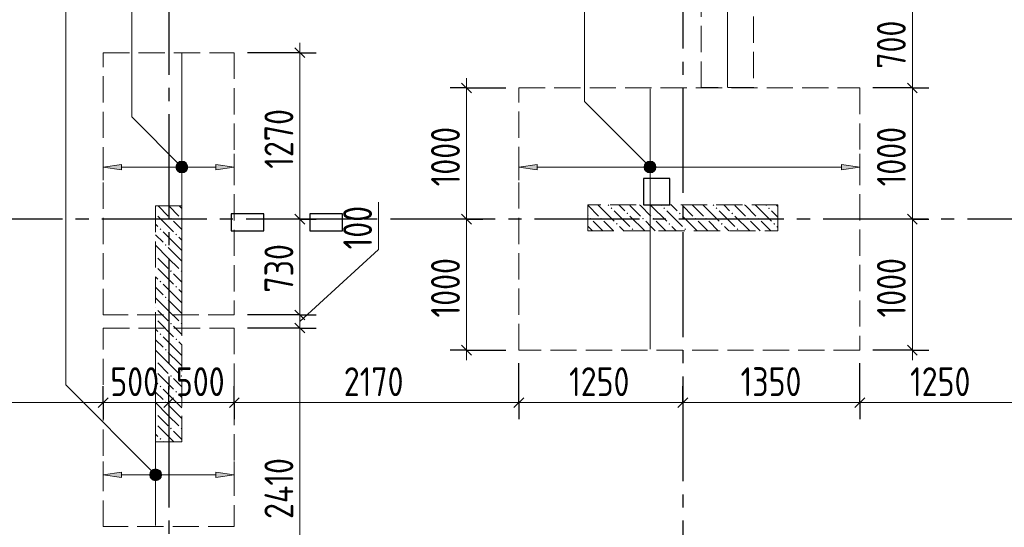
# Model space of a CAD drawing. Header units: millimetres. Extents: x 0 to 61017, y 0 to 42000.
# Tile 7 of 24: x 16584 to 24091, y 24749 to 28621. Entities that reach past the tile are written whole.
import ezdxf

# ---------------------------------------------------------------- set-up
doc = ezdxf.new("R2010")
doc.units = ezdxf.units.MM
doc.linetypes.add('______2', pattern=[270, 200, -70])
doc.linetypes.add('______5', pattern=[1100, 800, -100, 100, -100])
for name, color, linetype, lineweight in [('Standard', 7, 'Continuous', 25), ('ДОП Верх по У', 7, 'Continuous', 25), ('ЖБ Пилон', 180, 'Continuous', 25), ('Оси', 40, '______5', 18), ('Позиционная метка номер позиции', 7, 'Continuous', 13), ('Примечания', 7, 'Continuous', 25)]:
    doc.layers.add(name, color=color, linetype=linetype, lineweight=lineweight)
doc.layers.add('ЖБ Перекрытие верхний уровень', color=7, linetype='Continuous', lineweight=25, true_color=0xe0e0ff)
doc.styles.add('GOST 2.304-81', font='txt')

msp = doc.modelspace()

# ---------------------------------------------------------------- hatches: boundary and pattern name
at = {"layer": 'ДОП Верх по У', "linetype": 'Continuous', "lineweight": 13, "transparency": 33554687}
for points in [[(17360, 27476.8), (17220, 27496.8), (17360, 27516.8)], [(20530, 27476.8), (20390, 27496.8), (20530, 27516.8)], [(17360, 25130), (17220, 25150), (17360, 25170)]]:
    msp.add_hatch(color=7, dxfattribs=at).paths.add_polyline_path(points, flags=16)
for points in [[(17787.7, 27478.1), (17787.7, 27515.6), (17782.5, 27496.8)], [(17787.7, 27515.6), (17801.2, 27464.6), (17801.2, 27529.1)], [(17787.7, 27515.6), (17787.7, 27478.1), (17801.2, 27464.6)], [(17801.2, 27529.1), (17820, 27459.3), (17820, 27534.3)], [(17801.2, 27529.1), (17801.2, 27464.6), (17820, 27459.3)], [(17820, 27534.3), (17820, 27459.3), (17838.7, 27464.6)], [(17820, 27534.3), (17838.7, 27464.6), (17838.7, 27529.1)], [(17838.7, 27529.1), (17838.7, 27464.6), (17852.2, 27478.1)], [(17838.7, 27529.1), (17852.2, 27478.1), (17852.2, 27515.6)], [(17852.2, 27515.6), (17852.2, 27478.1), (17857.5, 27496.8)], [(18080, 27476.8), (18220, 27496.8), (18080, 27516.8)], [(21357.7, 27478.1), (21357.7, 27515.6), (21352.5, 27496.8)], [(21357.7, 27515.6), (21371.2, 27464.6), (21371.2, 27529.1)], [(21357.7, 27515.6), (21357.7, 27478.1), (21371.2, 27464.6)], [(21371.2, 27529.1), (21390, 27459.3), (21390, 27534.3)], [(21371.2, 27529.1), (21371.2, 27464.6), (21390, 27459.3)], [(21390, 27534.3), (21390, 27459.3), (21408.7, 27464.6)], [(21390, 27534.3), (21408.7, 27464.6), (21408.7, 27529.1)], [(21408.7, 27529.1), (21408.7, 27464.6), (21422.2, 27478.1)], [(21408.7, 27529.1), (21422.2, 27478.1), (21422.2, 27515.6)], [(21422.2, 27515.6), (21422.2, 27478.1), (21427.5, 27496.8)], [(22850, 27476.8), (22990, 27496.8), (22850, 27516.8)], [(17587.7, 25131.2), (17587.7, 25168.8), (17582.5, 25150)], [(17587.7, 25168.8), (17601.2, 25117.7), (17601.2, 25182.2)], [(17587.7, 25168.8), (17587.7, 25131.2), (17601.2, 25117.7)], [(17601.2, 25182.2), (17620, 25112.5), (17620, 25187.5)], [(17601.2, 25182.2), (17601.2, 25117.7), (17620, 25112.5)], [(17620, 25187.5), (17620, 25112.5), (17638.7, 25117.7)], [(17620, 25187.5), (17638.7, 25117.7), (17638.7, 25182.2)], [(17638.7, 25182.2), (17638.7, 25117.7), (17652.2, 25131.2)], [(17638.7, 25182.2), (17652.2, 25131.2), (17652.2, 25168.8)], [(17652.2, 25168.8), (17652.2, 25131.2), (17657.5, 25150)], [(18080, 25130), (18220, 25150), (18080, 25170)]]:
    msp.add_hatch(color=7, dxfattribs=at).paths.add_polyline_path(points)
at = {"layer": 'ЖБ Пилон', "linetype": 'Continuous', "lineweight": 18, "transparency": 33554687}
for points in [[(21090.5, 27183.1), (21097, 27189.6), (21103.4, 27183.1), (21097, 27176.6)], [(21490.5, 27183.1), (21497, 27189.6), (21503.4, 27183.1), (21497, 27176.6)], [(21890.5, 27183.1), (21897, 27189.6), (21903.4, 27183.1), (21897, 27176.6)], [(22290.5, 27183.1), (22297, 27189.6), (22303.4, 27183.1), (22297, 27176.6)], [(17620, 27146.6), (17623.4, 27143.1), (17620, 27139.7)], [(17730.5, 27103.1), (17737, 27109.6), (17743.5, 27103.1), (17737, 27096.6)], [(17810.5, 27103.1), (17816.9, 27109.6), (17820, 27106.6), (17820, 27099.7), (17816.9, 27096.6)], [(20930.5, 27103.1), (20937, 27109.6), (20943.5, 27103.1), (20937, 27096.6)], [(21010.5, 27103.1), (21016.9, 27109.6), (21023.4, 27103.1), (21016.9, 27096.6)], [(21210.5, 27143.1), (21216.9, 27149.6), (21223.4, 27143.1), (21216.9, 27136.6)], [(21330.5, 27103.1), (21337, 27109.6), (21343.5, 27103.1), (21337, 27096.6)], [(21410.5, 27103.1), (21416.9, 27109.6), (21423.4, 27103.1), (21416.9, 27096.6)], [(21610.5, 27143.1), (21616.9, 27149.6), (21623.4, 27143.1), (21616.9, 27136.6)], [(21730.5, 27103.1), (21737, 27109.6), (21743.5, 27103.1), (21737, 27096.6)], [(21810.5, 27103.1), (21816.9, 27109.6), (21823.4, 27103.1), (21816.9, 27096.6)], [(22010.5, 27143.1), (22016.9, 27149.6), (22023.4, 27143.1), (22016.9, 27136.6)], [(22130.5, 27103.1), (22137, 27109.6), (22143.5, 27103.1), (22137, 27096.6)], [(22210.5, 27103.1), (22216.9, 27109.6), (22223.4, 27103.1), (22216.9, 27096.6)], [(17650.5, 27023.1), (17657, 27029.6), (17663.5, 27023.1), (17657, 27016.6)], [(21130.5, 27063.1), (21137, 27069.6), (21143.5, 27063.1), (21137, 27056.6)], [(21250.5, 27023.1), (21257, 27029.6), (21263.5, 27023.1), (21257, 27016.6)], [(21530.5, 27063.1), (21537, 27069.6), (21543.5, 27063.1), (21537, 27056.6)], [(21650.5, 27023.1), (21657, 27029.6), (21663.5, 27023.1), (21657, 27016.6)], [(21930.5, 27063.1), (21937, 27069.6), (21943.5, 27063.1), (21937, 27056.6)], [(22050.5, 27023.1), (22057, 27029.6), (22063.5, 27023.1), (22057, 27016.6)], [(22330.5, 27063.1), (22337, 27069.6), (22343.5, 27063.1), (22337, 27056.6)], [(17770.5, 26983.1), (17777, 26989.6), (17783.5, 26983.1), (17777, 26976.6)], [(17690.5, 26903.1), (17697, 26909.6), (17703.4, 26903.1), (17697, 26896.6)], [(17620, 26826.6), (17623.4, 26823.1), (17620, 26819.7)], [(17620, 26746.6), (17623.4, 26743.1), (17620, 26739.7)], [(17730.5, 26703.1), (17737, 26709.6), (17743.5, 26703.1), (17737, 26696.6)], [(17810.5, 26703.1), (17816.9, 26709.6), (17820, 26706.6), (17820, 26699.7), (17816.9, 26696.6)], [(17650.5, 26623.1), (17657, 26629.6), (17663.5, 26623.1), (17657, 26616.6)], [(17770.5, 26583.1), (17777, 26589.6), (17783.5, 26583.1), (17777, 26576.6)], [(17690.5, 26503.1), (17697, 26509.6), (17703.4, 26503.1), (17697, 26496.6)], [(17620, 26426.6), (17623.4, 26423.1), (17620, 26419.7)], [(17620, 26346.6), (17623.4, 26343.1), (17620, 26339.7)], [(17730.5, 26303.1), (17737, 26309.6), (17743.5, 26303.1), (17737, 26296.6)], [(17810.5, 26303.1), (17816.9, 26309.6), (17820, 26306.6), (17820, 26299.7), (17816.9, 26296.6)], [(17650.5, 26223.1), (17657, 26229.6), (17663.5, 26223.1), (17657, 26216.6)], [(17770.5, 26183.1), (17777, 26189.6), (17783.5, 26183.1), (17777, 26176.6)], [(17690.5, 26103.1), (17697, 26109.6), (17703.4, 26103.1), (17697, 26096.6)], [(17620, 26026.6), (17623.4, 26023.1), (17620, 26019.7)], [(17620, 25946.6), (17623.4, 25943.1), (17620, 25939.7)], [(17730.5, 25903.1), (17737, 25909.6), (17743.5, 25903.1), (17737, 25896.6)], [(17810.5, 25903.1), (17816.9, 25909.6), (17820, 25906.6), (17820, 25899.7), (17816.9, 25896.6)], [(17650.5, 25823.1), (17657, 25829.6), (17663.5, 25823.1), (17657, 25816.6)], [(17770.5, 25783.1), (17777, 25789.6), (17783.5, 25783.1), (17777, 25776.6)], [(17690.5, 25703.1), (17697, 25709.6), (17703.4, 25703.1), (17697, 25696.6)], [(17620, 25626.6), (17623.4, 25623.1), (17620, 25619.7)], [(17620, 25546.6), (17623.4, 25543.1), (17620, 25539.7)], [(17730.5, 25503.1), (17737, 25509.6), (17743.5, 25503.1), (17737, 25496.6)], [(17810.5, 25503.1), (17816.9, 25509.6), (17820, 25506.6), (17820, 25499.7), (17816.9, 25496.6)], [(17650.5, 25423.1), (17657, 25429.6), (17663.5, 25423.1), (17657, 25416.6)]]:
    msp.add_hatch(color=7, dxfattribs=at).paths.add_polyline_path(points, flags=16)
at = {"layer": 'Позиционная метка номер позиции', "linetype": 'Continuous', "lineweight": 13, "transparency": 33554687}
for points in [[(17788.2, 27465), (17831.5, 27540.1), (17776.7, 27485.4)], [(17776.7, 27485.4), (17831.5, 27540.1), (17808.5, 27540.1)], [(17776.7, 27485.4), (17808.5, 27540.1), (17776.7, 27508.3)], [(17776.7, 27508.3), (17808.5, 27540.1), (17788.2, 27528.6)], [(17788.2, 27465), (17851.8, 27528.6), (17831.5, 27540.1)], [(17808.5, 27453.6), (17851.8, 27528.6), (17788.2, 27465)], [(17808.5, 27453.6), (17863.3, 27508.3), (17851.8, 27528.6)], [(17831.5, 27453.6), (17863.3, 27508.3), (17808.5, 27453.6)], [(17831.5, 27453.6), (17863.3, 27485.4), (17863.3, 27508.3)], [(17863.3, 27485.4), (17831.5, 27453.6), (17851.8, 27465)], [(21358.2, 27465), (21401.4, 27540.1), (21346.7, 27485.4)], [(21346.7, 27485.4), (21401.4, 27540.1), (21378.5, 27540.1)], [(21346.7, 27485.4), (21378.5, 27540.1), (21346.7, 27508.3)], [(21346.7, 27508.3), (21378.5, 27540.1), (21358.2, 27528.6)], [(21358.2, 27465), (21421.8, 27528.6), (21401.4, 27540.1)], [(21378.5, 27453.6), (21421.8, 27528.6), (21358.2, 27465)], [(21378.5, 27453.6), (21433.3, 27508.3), (21421.8, 27528.6)], [(21401.4, 27453.6), (21433.3, 27508.3), (21378.5, 27453.6)], [(21401.4, 27453.6), (21433.3, 27485.4), (21433.3, 27508.3)], [(21433.3, 27485.4), (21401.4, 27453.6), (21421.8, 27465)], [(17588.2, 25118.2), (17631.5, 25193.3), (17576.7, 25138.5)], [(17576.7, 25138.5), (17631.5, 25193.3), (17608.5, 25193.3)], [(17576.7, 25138.5), (17608.5, 25193.3), (17576.7, 25161.5)], [(17576.7, 25161.5), (17608.5, 25193.3), (17588.2, 25181.8)], [(17588.2, 25118.2), (17651.8, 25181.8), (17631.5, 25193.3)], [(17608.5, 25106.7), (17651.8, 25181.8), (17588.2, 25118.2)], [(17608.5, 25106.7), (17663.3, 25161.5), (17651.8, 25181.8)], [(17631.5, 25106.7), (17663.3, 25161.5), (17608.5, 25106.7)], [(17631.5, 25106.7), (17663.3, 25138.5), (17663.3, 25161.5)], [(17663.3, 25138.5), (17631.5, 25106.7), (17651.8, 25118.2)]]:
    msp.add_hatch(color=7, dxfattribs=at).paths.add_polyline_path(points)

# ---------------------------------------------------------------- linework, layer by layer
at = {"layer": 'Standard', "color": 7, "linetype": 'Continuous', "lineweight": 13, "transparency": 33554687}
for p, q in [((23390, 28800), (23390, 28100)), ((18720, 28369), (18720, 28444)), ((19990, 28100), (19990, 28175)), ((23390, 28100), (23390, 27100)), ((19320, 26869), (19320, 27228.7)), ((18720, 27100), (18720, 26369)), ((19990, 27100), (19990, 26100)), ((23390, 27100), (23390, 26100)), ((18720, 26319), (19320, 26869)), ((18720, 26369), (18720, 26269)), ((18720, 26269), (18720, 23857)), ((19990, 26100), (19990, 26025)), ((23390, 26100), (23390, 26025)), ((17220, 25700), (15150, 25700)), ((17720, 25700), (17220, 25700)), ((18220, 25700), (17720, 25700)), ((20390, 25700), (18220, 25700)), ((21640, 25700), (20390, 25700)), ((22990, 25700), (21640, 25700)), ((24240, 25700), (22990, 25700))]:
    msp.add_line(p, q, dxfattribs=at)
at = {"layer": 'Standard', "color": 7, "linetype": 'Continuous', "lineweight": 25, "transparency": 33554687}
for p, q in [((18682.5, 28406.5), (18757.5, 28331.5)), ((19952.5, 28137.5), (20027.5, 28062.5)), ((23352.5, 28137.5), (23427.5, 28062.5)), ((21340, 27410), (21340, 27210)), ((21540, 27410), (21340, 27410)), ((21540, 27210), (21540, 27410)), ((21340, 27210), (21540, 27210)), ((18195, 27140), (18195, 27010)), ((18445, 27140), (18195, 27140)), ((18445, 27010), (18445, 27140)), ((18682.5, 27137.5), (18757.5, 27062.5)), ((18795, 27140), (18795, 27010)), ((19045, 27140), (18795, 27140)), ((19045, 27010), (19045, 27140)), ((19952.5, 27137.5), (20027.5, 27062.5)), ((23352.5, 27137.5), (23427.5, 27062.5)), ((18195, 27010), (18445, 27010)), ((18795, 27010), (19045, 27010)), ((18682.5, 26406.5), (18757.5, 26331.5)), ((18682.5, 26306.5), (18757.5, 26231.5)), ((19952.5, 26137.5), (20027.5, 26062.5)), ((23352.5, 26137.5), (23427.5, 26062.5)), ((17257.5, 25737.5), (17182.5, 25662.5)), ((17757.5, 25737.5), (17682.5, 25662.5)), ((18257.5, 25737.5), (18182.5, 25662.5)), ((20427.5, 25737.5), (20352.5, 25662.5)), ((21677.5, 25737.5), (21602.5, 25662.5)), ((23027.5, 25737.5), (22952.5, 25662.5))]:
    msp.add_line(p, q, dxfattribs=at)
at = {"layer": 'Standard', "color": 251, "linetype": 'Continuous', "lineweight": -3, "true_color": 0x656565, "transparency": 33554687}
for p, q in [((18720, 28369), (18320, 28369)), ((18720, 28369), (18595, 28369)), ((18720, 28369), (18845, 28369)), ((19990, 28100), (19865, 28100)), ((19990, 28100), (20115, 28100)), ((19990, 28100), (20290, 28100)), ((23390, 28100), (23265, 28100)), ((23390, 28100), (23515, 28100)), ((18720, 27100), (18595, 27100)), ((18720, 27100), (18845, 27100)), ((18720, 27100), (18720, 27100)), ((19990, 27100), (19865, 27100)), ((19990, 27100), (20115, 27100)), ((19990, 27100), (19990, 27100)), ((23390, 27100), (23265, 27100)), ((23390, 27100), (23515, 27100)), ((18720, 26369), (18595, 26369)), ((18720, 26369), (18845, 26369)), ((18720, 26269), (18595, 26269)), ((18720, 26269), (18845, 26269)), ((19990, 26100), (19865, 26100)), ((19990, 26100), (20115, 26100)), ((19990, 26100), (20290, 26100)), ((23390, 26100), (23090, 26100)), ((23390, 26100), (23265, 26100)), ((23390, 26100), (23515, 26100)), ((17220, 25700), (17220, 25825)), ((17720, 25700), (17720, 25825)), ((18220, 25700), (18220, 25825)), ((20390, 25700), (20390, 25825)), ((21640, 25700), (21640, 25825)), ((22990, 25700), (22990, 25825)), ((17220, 25700), (17220, 25575)), ((17220, 25700), (17220, 25700)), ((17720, 25700), (17720, 25709.6)), ((17720, 25700), (17720, 25575)), ((18220, 25700), (18220, 25575)), ((20390, 25700), (20390, 25575)), ((21640, 25700), (21640, 25575)), ((21640, 25700), (21640, 25700)), ((22990, 25700), (22990, 25575))]:
    msp.add_line(p, q, dxfattribs=at)
at = {"layer": 'Standard', "color": 7, "linetype": 'Continuous', "lineweight": 13, "transparency": 33554687}
for points in [[(18720, 28369), (18720, 27388.3), (18720, 27388.3), (18720, 27334.3), (18720, 27334.3), (18720, 27100)], [(19990, 28100), (19990, 27254.4), (19990, 27254.4), (19990, 27100)]]:
    msp.add_lwpolyline(points, dxfattribs=at)
at = {"layer": 'Standard', "color": 251, "linetype": 'Continuous', "lineweight": -3, "true_color": 0x656565, "transparency": 33554687}
for points in [[(23390, 28100), (23373, 28100), (23373, 28100), (23373, 28100), (23373, 28100), (23090, 28100)], [(23390, 27100), (23373, 27100), (23373, 27100), (23090, 27100)], [(18720, 26369), (18703, 26369), (18703, 26369), (18703, 26369), (18703, 26369), (18320, 26369)], [(18720, 26269), (18703, 26269), (18703, 26269), (18703, 26269), (18703, 26269), (18320, 26269)], [(20390, 25700), (20390, 25717), (20390, 25717), (20390, 25717), (20390, 25717), (20390, 25717), (20390, 25717), (20390, 25717), (20390, 25717), (20390, 25717), (20390, 25717), (20390, 25717), (20390, 25717), (20390, 25717), (20390, 25717), (20390, 25717), (20390, 25717), (20390, 25717), (20390, 25717), (20390, 26000)], [(22990, 25700), (22990, 25717), (22990, 25717), (22990, 25717), (22990, 25717), (22990, 25717), (22990, 25717), (22990, 25717), (22990, 25717), (22990, 25717), (22990, 25717), (22990, 25717), (22990, 25717), (22990, 25717), (22990, 25717), (22990, 25717), (22990, 25717), (22990, 25717), (22990, 25717), (22990, 25717), (22990, 25717), (22990, 25717), (22990, 25717), (22990, 26000)], [(18220, 25700), (18220, 25717), (18220, 25717), (18220, 25717), (18220, 25717), (18220, 25717), (18220, 25717), (18220, 25717), (18220, 25717), (18220, 25717), (18220, 25717), (18220, 25717), (18220, 25717), (18220, 25717), (18220, 25717), (18220, 25717), (18220, 25717), (18220, 25721.1)]]:
    msp.add_lwpolyline(points, dxfattribs=at)
at = {"layer": 'ДОП Верх по У', "color": 7, "linetype": 'Continuous', "lineweight": 18, "transparency": 33554687}
for p, q in [((21980, 28109), (21980, 30529)), ((17820, 28362), (17820, 26376)), ((21390, 28093), (21390, 26107)), ((17620, 26262), (17620, 24762))]:
    msp.add_line(p, q, dxfattribs=at)
at = {"layer": 'ДОП Верх по У', "color": 251, "linetype": 'Continuous', "lineweight": 13, "true_color": 0x494949, "transparency": 33554687}
for p, q in [((17220, 27496.8), (17220, 27596.8)), ((18220, 27496.8), (18220, 27596.8)), ((20390, 27496.8), (20390, 27596.8)), ((22990, 27496.8), (22990, 27596.8)), ((17220, 27496.8), (17360, 27516.8)), ((17360, 27476.8), (17220, 27496.8)), ((17220, 27496.8), (17220, 27396.8)), ((17220, 27496.8), (17220, 27496.8)), ((17360, 27516.8), (17360, 27476.8)), ((17360, 27496.8), (17790, 27496.8)), ((17820, 27534.3), (17820, 27534.3)), ((17850, 27496.8), (18080, 27496.8)), ((18220, 27496.8), (18080, 27516.8)), ((18080, 27516.8), (18080, 27476.8)), ((18080, 27476.8), (18220, 27496.8)), ((18220, 27496.8), (18220, 27396.8)), ((18220, 27496.8), (18220, 27496.8)), ((20390, 27496.8), (20530, 27516.8)), ((20530, 27476.8), (20390, 27496.8)), ((20390, 27496.8), (20390, 27396.8)), ((20390, 27496.8), (20390, 27496.8)), ((20530, 27516.8), (20530, 27476.8)), ((20530, 27496.8), (21360, 27496.8)), ((21390, 27534.3), (21390, 27534.3)), ((21420, 27496.8), (22850, 27496.8)), ((22990, 27496.8), (22850, 27516.8)), ((22850, 27516.8), (22850, 27476.8)), ((22850, 27476.8), (22990, 27496.8)), ((22990, 27496.8), (22990, 27396.8)), ((22990, 27496.8), (22990, 27496.8)), ((17820, 27459.3), (17820, 27459.3)), ((21390, 27459.3), (21390, 27459.3)), ((17220, 25150), (17220, 25250)), ((18220, 25150), (18220, 25250)), ((17220, 25150), (17360, 25170)), ((17360, 25170), (17360, 25130)), ((17620, 25187.5), (17620, 25187.5)), ((18220, 25150), (18080, 25170)), ((18080, 25170), (18080, 25130)), ((17360, 25130), (17220, 25150)), ((17220, 25150), (17220, 25050)), ((17220, 25150), (17220, 25150)), ((17360, 25150), (17590, 25150)), ((17620, 25112.5), (17620, 25112.5)), ((17650, 25150), (18080, 25150)), ((18080, 25130), (18220, 25150)), ((18220, 25150), (18220, 25050)), ((18220, 25150), (18220, 25150))]:
    msp.add_line(p, q, dxfattribs=at)
for centre in [(17820, 27496.8), (21390, 27496.8), (17620, 25150)]:
    msp.add_circle(centre, 37.5, dxfattribs=at)
at = {"layer": 'ЖБ Перекрытие верхний уровень', "color": 7, "linetype": 'Continuous', "lineweight": 18, "transparency": 33554687}
for p, q in [((21540, 27410), (21340, 27410)), ((21340, 27410), (21340, 27210)), ((21540, 27210), (21540, 27410)), ((21340, 27210), (21540, 27210)), ((18445, 27140), (18195, 27140)), ((18195, 27140), (18195, 27010)), ((18445, 27010), (18445, 27140)), ((19045, 27140), (18795, 27140)), ((18795, 27140), (18795, 27010)), ((19045, 27010), (19045, 27140)), ((18195, 27010), (18445, 27010)), ((18795, 27010), (19045, 27010))]:
    msp.add_line(p, q, dxfattribs=at)
at = {"layer": 'ЖБ Пилон', "color": 253, "linetype": '______2', "lineweight": 13, "true_color": 0xa0a0a0, "transparency": 33554687}
for p, q in [((17620, 27200), (17620, 25400)), ((17820, 27200), (17620, 27200)), ((17820, 25400), (17820, 27200)), ((22365, 27210), (20915, 27210)), ((20915, 27210), (20915, 27010)), ((22365, 27010), (22365, 27210)), ((20915, 27010), (22365, 27010)), ((17620, 25400), (17820, 25400))]:
    msp.add_line(p, q, dxfattribs=at)
at = {"layer": 'ЖБ Пилон', "color": 9, "linetype": 'Continuous', "lineweight": 18, "true_color": 0xc7c7c7, "transparency": 33554687}
for p, q in [((17640.1, 27200), (17716.9, 27123.1)), ((17720.1, 27200), (17797, 27123.1)), ((17800.1, 27200), (17820, 27180.1)), ((20916.9, 27203.1), (20915, 27205.1)), ((20916.9, 27203.1), (20997, 27123.1)), ((20990.1, 27210), (20997, 27203.1)), ((20997, 27203.1), (21116.9, 27083.1)), ((21070.1, 27210), (21077, 27203.1)), ((21157, 27203.1), (21150.1, 27210)), ((21197, 27163.1), (21157, 27203.1)), ((21237, 27203.1), (21316.9, 27123.1)), ((21316.9, 27203.1), (21310.1, 27210)), ((21316.9, 27203.1), (21397, 27123.1)), ((21390.1, 27210), (21397, 27203.1)), ((21397, 27203.1), (21516.9, 27083.1)), ((21470.1, 27210), (21477, 27203.1)), ((21557, 27203.1), (21550.1, 27210)), ((21597, 27163.1), (21557, 27203.1)), ((21637, 27203.1), (21716.9, 27123.1)), ((21716.9, 27203.1), (21710.1, 27210)), ((21716.9, 27203.1), (21797, 27123.1)), ((21790.1, 27210), (21797, 27203.1)), ((21797, 27203.1), (21916.9, 27083.1)), ((21870.1, 27210), (21877, 27203.1)), ((21957, 27203.1), (21950.1, 27210)), ((21997, 27163.1), (21957, 27203.1)), ((22037, 27203.1), (22116.9, 27123.1)), ((22116.9, 27203.1), (22110.1, 27210)), ((22116.9, 27203.1), (22197, 27123.1)), ((22190.1, 27210), (22197, 27203.1)), ((22197, 27203.1), (22316.9, 27083.1)), ((22270.1, 27210), (22277, 27203.1)), ((22357, 27203.1), (22350.1, 27210)), ((22365, 27195.1), (22357, 27203.1)), ((17637, 27123.1), (17757, 27003.1)), ((20915, 27125.1), (20916.9, 27123.1)), ((21116.9, 27163.1), (21237, 27043.1)), ((21237, 27123.1), (21350.1, 27010)), ((21516.9, 27163.1), (21637, 27043.1)), ((21637, 27123.1), (21750.1, 27010)), ((21916.9, 27163.1), (22037, 27043.1)), ((22037, 27123.1), (22150.1, 27010)), ((22316.9, 27163.1), (22365, 27115.1)), ((17620, 27060.1), (17637, 27043.1)), ((17797, 27043.1), (17757, 27083.1)), ((17820, 27020.1), (17797, 27043.1)), ((20915, 27045.1), (20950.1, 27010)), ((20997, 27043.1), (20957, 27083.1)), ((21030.1, 27010), (20997, 27043.1)), ((21037, 27083.1), (21110.1, 27010)), ((21157, 27043.1), (21190.1, 27010)), ((21397, 27043.1), (21357, 27083.1)), ((21430.1, 27010), (21397, 27043.1)), ((21437, 27083.1), (21510.1, 27010)), ((21557, 27043.1), (21590.1, 27010)), ((21797, 27043.1), (21757, 27083.1)), ((21830.1, 27010), (21797, 27043.1)), ((21837, 27083.1), (21910.1, 27010)), ((21957, 27043.1), (21990.1, 27010)), ((22197, 27043.1), (22157, 27083.1)), ((22230.1, 27010), (22197, 27043.1)), ((22237, 27083.1), (22310.1, 27010)), ((22357, 27043.1), (22365, 27035.1)), ((17620, 26980.1), (17677, 26923.1)), ((17797, 26883.1), (17677, 27003.1)), ((17797, 26963.1), (17820, 26940.1)), ((17716.9, 26803.1), (17620, 26900.1)), ((17716.9, 26883.1), (17797, 26803.1)), ((17797, 26883.1), (17820, 26860.1)), ((17637, 26803.1), (17716.9, 26723.1)), ((17716.9, 26803.1), (17797, 26723.1)), ((17797, 26803.1), (17820, 26780.1)), ((17620, 26660.1), (17637, 26643.1)), ((17637, 26723.1), (17757, 26603.1)), ((17797, 26643.1), (17757, 26683.1)), ((17620, 26580.1), (17677, 26523.1)), ((17797, 26483.1), (17677, 26603.1)), ((17820, 26620.1), (17797, 26643.1)), ((17797, 26563.1), (17820, 26540.1)), ((17716.9, 26403.1), (17620, 26500.1)), ((17716.9, 26483.1), (17797, 26403.1)), ((17797, 26483.1), (17820, 26460.1)), ((17637, 26403.1), (17716.9, 26323.1)), ((17716.9, 26403.1), (17797, 26323.1)), ((17797, 26403.1), (17820, 26380.1)), ((17637, 26323.1), (17757, 26203.1)), ((17797, 26243.1), (17757, 26283.1)), ((17620, 26260.1), (17637, 26243.1)), ((17797, 26083.1), (17677, 26203.1)), ((17820, 26220.1), (17797, 26243.1)), ((17620, 26180.1), (17677, 26123.1)), ((17797, 26163.1), (17820, 26140.1)), ((17716.9, 26003.1), (17620, 26100.1)), ((17716.9, 26083.1), (17797, 26003.1)), ((17797, 26083.1), (17820, 26060.1)), ((17637, 26003.1), (17716.9, 25923.1)), ((17716.9, 26003.1), (17797, 25923.1)), ((17797, 26003.1), (17820, 25980.1)), ((17637, 25923.1), (17757, 25803.1)), ((17620, 25860.1), (17637, 25843.1)), ((17797, 25843.1), (17757, 25883.1)), ((17820, 25820.1), (17797, 25843.1)), ((17620, 25780.1), (17677, 25723.1)), ((17797, 25683.1), (17677, 25803.1)), ((17797, 25763.1), (17820, 25740.1)), ((17716.9, 25603.1), (17620, 25700.1)), ((17716.9, 25683.1), (17797, 25603.1)), ((17797, 25683.1), (17820, 25660.1)), ((17637, 25603.1), (17716.9, 25523.1)), ((17716.9, 25603.1), (17797, 25523.1)), ((17797, 25603.1), (17820, 25580.1)), ((17620, 25460.1), (17637, 25443.1)), ((17637, 25523.1), (17757, 25403.1)), ((17797, 25443.1), (17757, 25483.1)), ((17680.1, 25400), (17677, 25403.1)), ((17820, 25420.1), (17797, 25443.1))]:
    msp.add_line(p, q, dxfattribs=at)
at = {"layer": 'Оси', "color": 8, "linetype": '______5', "lineweight": -3, "transparency": 33554687}
for p, q in [((17720, 38900), (17720, 15970)), ((21640, 38000), (21640, 15970)), ((49910, 27100), (3600, 27100))]:
    msp.add_line(p, q, dxfattribs=at)
at = {"layer": 'Позиционная метка номер позиции', "color": 7, "linetype": 'Continuous', "lineweight": 13, "transparency": 33554687}
for p, q in [((17788.2, 27528.6), (17788.2, 27528.6)), ((17851.8, 27528.6), (17851.8, 27528.6)), ((21358.2, 27528.6), (21358.2, 27528.6)), ((21421.8, 27528.6), (21421.8, 27528.6)), ((17788.2, 27465), (17788.2, 27465)), ((17851.8, 27465), (17851.8, 27465)), ((21358.2, 27465), (21358.2, 27465)), ((21421.8, 27465), (21421.8, 27465)), ((17588.2, 25181.8), (17588.2, 25181.8)), ((17651.8, 25181.8), (17651.8, 25181.8)), ((17588.2, 25118.2), (17588.2, 25118.2)), ((17651.8, 25118.2), (17651.8, 25118.2))]:
    msp.add_line(p, q, dxfattribs=at)
for points in [[(17820, 27496.8), (17438.2, 27878.7), (17438.2, 30167.5), (14408, 30167.5)], [(21390, 27496.8), (20890, 27996.8), (20890, 30167.5), (18390, 30167.5)], [(17620, 25150), (16934.1, 25835.9), (16934.1, 29167.5), (14434.1, 29167.5)]]:
    msp.add_lwpolyline(points, dxfattribs=at)
for centre in [(17820, 27496.8), (21390, 27496.8), (17620, 25150)]:
    msp.add_circle(centre, 45, dxfattribs=at)
at = {"layer": 'Примечания', "color": 7, "linetype": '______2', "lineweight": 18, "transparency": 33554687}
for p, q in [((21780, 28103), (21780, 30535)), ((22180, 30535), (22180, 28103)), ((17220, 28369), (18220, 28369)), ((17220, 26369), (17220, 28369)), ((18220, 28369), (18220, 26369)), ((20390, 28100), (22990, 28100)), ((20390, 26100), (20390, 28100)), ((22180, 28103), (21780, 28103)), ((22990, 28100), (22990, 26100)), ((18220, 26369), (17220, 26369)), ((17220, 26269), (18220, 26269)), ((17220, 24755), (17220, 26269)), ((18220, 26269), (18220, 24755)), ((22990, 26100), (20390, 26100)), ((18220, 24755), (17220, 24755))]:
    msp.add_line(p, q, dxfattribs=at)

# ---------------------------------------------------------------- texts
at = {"layer": 'Standard', "color": 7, "linetype": 'Continuous', "lineweight": 25, "transparency": 33554687, "char_height": 220, "attachment_point": 7, "rotation": 90, "style": 'GOST 2.304-81'}
for s, insert, width in [('700', (23340, 28246.7), 531.973), ('1270', (18670, 27484.3), 625.741), ('1000', (19940, 27349.8), 625.735), ('1000', (23340, 27349.8), 625.735), ('100', (19270, 26869), 485.085), ('730', (18670, 26539), 516.396), ('1000', (19940, 26349.8), 625.735), ('1000', (23340, 26349.8), 625.735), ('2410', (18670, 24812.8), 625.729)]:
    msp.add_mtext(s, dxfattribs=dict(at, insert=insert, width=width))
at = {"layer": 'Standard', "color": 7, "linetype": 'Continuous', "lineweight": 25, "transparency": 33554687, "char_height": 220, "attachment_point": 7, "style": 'GOST 2.304-81'}
for s, insert, width in [('500', (17274.5, 25750), 516.396), ('500', (17774.5, 25750), 516.396), ('2170', (19054.8, 25750), 625.735), ('1250', (20772.6, 25750), 610.159), ('1350', (22080.4, 25750), 594.589), ('1250', (23372.6, 25750), 610.159)]:
    msp.add_mtext(s, dxfattribs=dict(at, insert=insert, width=width))

doc.saveas('drawing.dxf')
